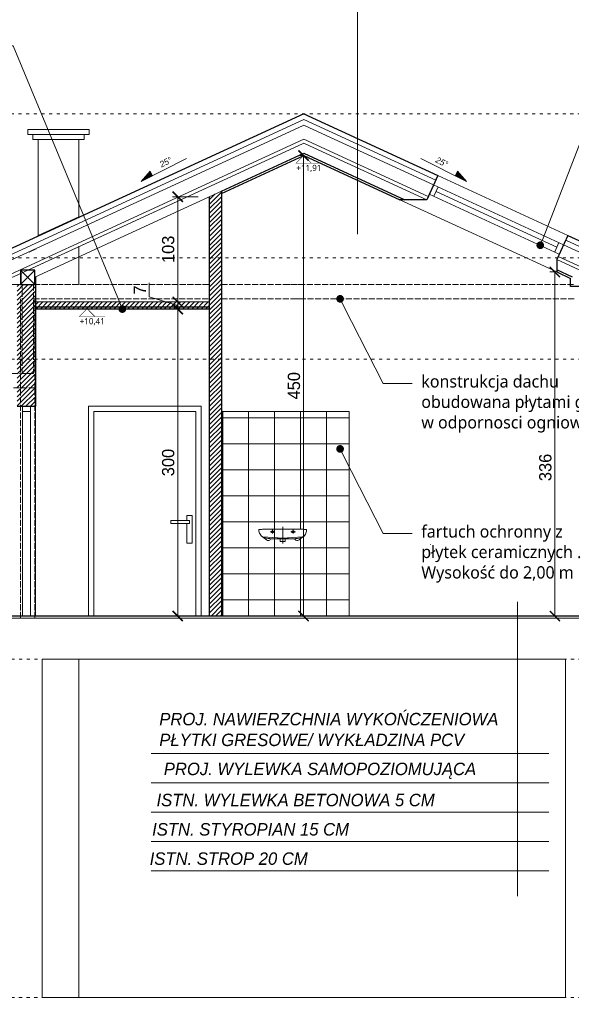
# Model space of a CAD drawing. Header units: millimetres. Extents: x 80301 to 146489, y -78581 to -28273.
# Tile 71 of 135: x 126014 to 126554, y -70931 to -69969. Entities that reach past the tile are written whole.
import ezdxf
from ezdxf import colors
from ezdxf.entities.mleader import LeaderData, LeaderLine
from ezdxf.enums import TextEntityAlignment as Align
from ezdxf.math import Vec2, Vec3

# ---------------------------------------------------------------- set-up
doc = ezdxf.new("R2010")
doc.units = ezdxf.units.MM
doc.linetypes.add('ACAD_ISO02W100', pattern=[15, 12, -3])
doc.linetypes.add('ACAD_ISO03W100', pattern=[30, 12, -18])
doc.layers.get('0').update_dxf_attribs({"lineweight": 0})
doc.layers.add('A-przekrycieram.ART', color=7, linetype='Continuous', lineweight=0, true_color=0xffffff)
doc.layers.add('wypełnienie 2', color=7, linetype='Continuous', lineweight=0, true_color=0x363636)
for name, color, linetype, lineweight in [('OPIS', 4, 'Continuous', 9), ('opis..KF', 250, 'Continuous', 15), ('stolarka_arch', 250, 'Continuous', 5), ('wymiar..KF', 12, 'Continuous', 5), ('ściana pro..KF', 222, 'Continuous', 30), ('ściany ist..KF', 61, 'Continuous', 5)]:
    doc.layers.add(name, color=color, linetype=linetype, lineweight=lineweight)
doc.styles.add('ARCH', font='segoeuil.ttf')
doc.styles.add('kamil', font='GOTHIC.TTF')
doc.linetypes.add('GRADZINOWANIE', pattern='A,0.00254,-2.54,[134,ltypeshp.shx,S=2.54,R=0,X=-2.54,Y=0],-5.08,[134,ltypeshp.shx,S=2.54,R=180,X=2.54,Y=0],-2.54', length=10.16254)
doc.dimstyles.new('100..KF', dxfattribs={"dimtxt": 12, "dimasz": 10, "dimexe": 5, "dimexo": 5, "dimgap": 3, "dimtad": 1, "dimdec": 1, "dimrnd": 0.5, "dimtxsty": 'kamil', "dimblk": 'ARCHTICK', "dimcen": 0, "dimclrd": 256, "dimclre": 256, "dimclrt": 256, "dimadec": 0, "dimazin": 0, "dimtfac": 1, "dimtdec": 1, "dimtofl": 0, "dimtmove": 0, "dimatfit": 3, "dimfxl": 10, "dimfxlon": 1, "dimlwd": 0, "dimlwe": 0, "dimarcsym": 0})

# ---------------------------------------------------------------- blocks, each defined once
blk = doc.blocks.new('*U1060')
at = {"layer": 'opis..KF', "linetype": 'ACAD_ISO03W100', "ltscale": 0.5}
blk.add_lwpolyline([(0, 0), (4171.9, 0)], dxfattribs=at)
at = {"layer": 'opis..KF', "style": 'ARCH'}
for tag, p in [('±2', (10, 26)), ('±22', (4181.9, 26))]:
    blk.add_attdef(tag, text='', height=12, dxfattribs=at).set_placement(p, align=Align.MIDDLE_CENTER)
blk = doc.blocks.new('_Dot')
at = {"color": 0, "linetype": 'ByBlock', "lineweight": -2}
blk.add_line((-0.5, 0), (-1, 0), dxfattribs=at)
at = {"color": 0, "linetype": 'ByBlock', "const_width": 0.5}
blk.add_lwpolyline([(-0.25, 0, 1), (0.25, 0, 1)], format="xyb", close=True, dxfattribs=at)
blk = doc.blocks.new('*U1254')
at = {"layer": 'A-przekrycieram.ART'}
h = blk.add_hatch(color=256, dxfattribs=at)
h.dxf.hatch_style = 1
h.paths.add_polyline_path([(0, 2970), (4200, 2970), (4200, 0), (0, 0)])
h.paths.add_polyline_path([(200, 2870), (4100, 2870), (4100, 100), (200, 100)], flags=16)
blk = doc.blocks.new('*U1230')
at = {"layer": 'opis..KF', "color": 1, "const_width": 1}
blk.add_lwpolyline([(35, 15), (-15, 15), (0, 0), (15, 15)], dxfattribs=at)
at = {"layer": 'opis..KF', "color": 1, "style": 'ARCH'}
blk.add_attdef('±0,00', text='', height=12, dxfattribs=at).set_placement((10, 26), align=Align.MIDDLE_CENTER)
blk = doc.blocks.new('_ArchTick')
at = {"color": 0, "linetype": 'ByBlock', "const_width": 0.15}
blk.add_lwpolyline([(-0.5, -0.5), (0.5, 0.5)], dxfattribs=at)
blk = doc.blocks.new('*D1537')
at = {"layer": 'Defpoints', "color": 0, "linetype": 'ByBlock', "transparency": 16777216}
for p in [(126048.34, -70251.7), (126168.62, -70251.7), (126048.34, -70551.7)]:
    blk.add_point(p, dxfattribs=at)
at = {"layer": 'wymiar..KF', "linetype": 'Continuous', "lineweight": 0, "transparency": 16777216}
for p, q in [((126148.62, -70251.7), (126173.62, -70251.7)), ((126168.62, -70551.7), (126168.62, -70251.7)), ((126148.62, -70551.7), (126173.62, -70551.7))]:
    blk.add_line(p, q, dxfattribs=at)
at = {"layer": 'wymiar..KF', "linetype": 'ByBlock', "lineweight": 0, "transparency": 16777216, "xscale": 10, "yscale": 10, "zscale": 10}
for p, rotation in [((126168.62, -70251.7), 90), ((126168.62, -70551.7), 270)]:
    blk.add_blockref('_ArchTick', p, dxfattribs=dict(at, rotation=rotation))
at = {"layer": 'wymiar..KF', "linetype": 'ByBlock', "transparency": 16777216, "insert": (126159.32, -70401.7), "char_height": 12, "attachment_point": 5, "rotation": 90, "style": 'kamil'}
blk.add_mtext('300', dxfattribs=at)
blk = doc.blocks.new('*D1538')
at = {"layer": 'Defpoints', "color": 0, "linetype": 'ByBlock', "transparency": 16777216}
for p in [(126168.62, -70244.7), (126199.45, -70244.7), (126048.34, -70251.7)]:
    blk.add_point(p, dxfattribs=at)
at = {"layer": 'wymiar..KF', "linetype": 'Continuous', "lineweight": 0, "transparency": 16777216}
for p, q in [((126140.67, -70239.82), (126140.67, -70226.21)), ((126168.62, -70248.2), (126140.67, -70239.82)), ((126188.62, -70244.7), (126163.62, -70244.7)), ((126168.62, -70251.7), (126168.62, -70244.7)), ((126148.62, -70251.7), (126173.62, -70251.7))]:
    blk.add_line(p, q, dxfattribs=at)
at = {"layer": 'wymiar..KF', "linetype": 'ByBlock', "lineweight": 0, "transparency": 16777216, "xscale": 10, "yscale": 10, "zscale": 10}
for p, rotation in [((126168.62, -70244.7), 90), ((126168.62, -70251.7), 270)]:
    blk.add_blockref('_ArchTick', p, dxfattribs=dict(at, rotation=rotation))
at = {"layer": 'wymiar..KF', "linetype": 'ByBlock', "transparency": 16777216, "insert": (126131.52, -70233.01), "char_height": 12, "attachment_point": 5, "rotation": 90, "style": 'kamil'}
blk.add_mtext('7', dxfattribs=at)
blk = doc.blocks.new('*D1539')
at = {"layer": 'Defpoints', "color": 0, "linetype": 'ByBlock', "transparency": 16777216}
for p in [(126168.62, -70141.95), (126199.45, -70141.95), (126199.45, -70244.7)]:
    blk.add_point(p, dxfattribs=at)
at = {"layer": 'wymiar..KF', "linetype": 'Continuous', "lineweight": 0, "transparency": 16777216}
for p, q in [((126188.62, -70141.95), (126163.62, -70141.95)), ((126168.62, -70244.7), (126168.62, -70141.95)), ((126188.62, -70244.7), (126163.62, -70244.7))]:
    blk.add_line(p, q, dxfattribs=at)
at = {"layer": 'wymiar..KF', "linetype": 'ByBlock', "lineweight": 0, "transparency": 16777216, "xscale": 10, "yscale": 10, "zscale": 10}
for p, rotation in [((126168.62, -70141.95), 90), ((126168.62, -70244.7), 270)]:
    blk.add_blockref('_ArchTick', p, dxfattribs=dict(at, rotation=rotation))
at = {"layer": 'wymiar..KF', "linetype": 'ByBlock', "transparency": 16777216, "insert": (126159.32, -70193.33), "char_height": 12, "attachment_point": 5, "rotation": 90, "style": 'kamil'}
blk.add_mtext('103', dxfattribs=at)
blk = doc.blocks.new('*D1540')
at = {"layer": 'Defpoints', "color": 0, "linetype": 'ByBlock', "transparency": 16777216}
for p in [(126291.66, -70101.6), (126291.95, -70101.6), (126224.52, -70551.7)]:
    blk.add_point(p, dxfattribs=at)
at = {"layer": 'wymiar..KF', "linetype": 'Continuous', "lineweight": 0, "transparency": 16777216}
for p, q in [((126291.66, -70101.6), (126286.66, -70101.6)), ((126291.66, -70551.7), (126291.66, -70101.6)), ((126271.66, -70551.7), (126296.66, -70551.7))]:
    blk.add_line(p, q, dxfattribs=at)
at = {"layer": 'wymiar..KF', "linetype": 'ByBlock', "lineweight": 0, "transparency": 16777216, "xscale": 10, "yscale": 10, "zscale": 10}
for p, rotation in [((126291.66, -70101.6), 90), ((126291.66, -70551.7), 270)]:
    blk.add_blockref('_ArchTick', p, dxfattribs=dict(at, rotation=rotation))
at = {"layer": 'wymiar..KF', "linetype": 'ByBlock', "transparency": 16777216, "insert": (126282.36, -70326.65), "char_height": 12, "attachment_point": 5, "rotation": 90, "style": 'kamil'}
blk.add_mtext('450', dxfattribs=at)
blk = doc.blocks.new('*D1541')
at = {"layer": 'Defpoints', "color": 0, "linetype": 'ByBlock', "transparency": 16777216}
for p in [(126539.45, -70215.46), (126537.62, -70551.7), (126539.45, -70551.7)]:
    blk.add_point(p, dxfattribs=at)
at = {"layer": 'wymiar..KF', "linetype": 'Continuous', "lineweight": 0, "transparency": 16777216}
for p, q in [((126537.62, -70215.46), (126532.62, -70215.46)), ((126537.62, -70215.46), (126537.62, -70551.7)), ((126537.62, -70551.7), (126532.62, -70551.7))]:
    blk.add_line(p, q, dxfattribs=at)
at = {"layer": 'wymiar..KF', "linetype": 'ByBlock', "lineweight": 0, "transparency": 16777216, "xscale": 10, "yscale": 10, "zscale": 10}
for p, rotation in [((126537.62, -70215.46), 90), ((126537.62, -70551.7), 270)]:
    blk.add_blockref('_ArchTick', p, dxfattribs=dict(at, rotation=rotation))
at = {"layer": 'wymiar..KF', "linetype": 'ByBlock', "transparency": 16777216, "insert": (126528.32, -70406.5), "char_height": 12, "attachment_point": 5, "rotation": 90, "style": 'kamil'}
blk.add_mtext('336', dxfattribs=at)

msp = doc.modelspace()

# ---------------------------------------------------------------- hatches: boundary and pattern name
at = {"layer": 'opis..KF', "lineweight": 15}
h = msp.add_hatch(color=256, dxfattribs=at)
h.dxf.hatch_style = 1
h.paths.add_polyline_path([(126143.9, -70121.43), (126141.63, -70116.97), (126132.75, -70127.09)])
h = msp.add_hatch(color=256, dxfattribs=at)
h.dxf.hatch_style = 1
h.paths.add_polyline_path([(126451.15, -70127.09), (126442.27, -70116.97), (126440.01, -70121.43)])
at = {"layer": 'wypełnienie 2', "linetype": 'ByBlock', "transparency": 33554595}
h = msp.add_hatch(dxfattribs=at)
h.set_pattern_fill('ANSI31', color=256)
h.paths.add_polyline_path([(126211.45, -70136.43), (126199.45, -70141.95), (126199.45, -70201.72), (126211.45, -70201.72)])
h.paths.add_polyline_path([(126211.45, -70201.72), (126199.45, -70201.72), (126199.45, -70300.72), (126211.45, -70300.72)])
h.paths.add_polyline_path([(126211.45, -70300.72), (126199.45, -70300.72), (126199.45, -70551.7), (126211.45, -70551.7)])
h = msp.add_hatch(dxfattribs=at)
h.set_pattern_fill('ANSI31', color=256)
h.paths.add_polyline_path([(126011.45, -70346.7), (126029.45, -70346.7), (126029.45, -70227.7), (126011.45, -70227.7)])
h = msp.add_hatch(dxfattribs=at)
h.set_pattern_fill('ANSI31', color=256)
h.paths.add_polyline_path([(126199.45, -70249.7), (126029.45, -70249.7), (126029.45, -70251.7), (126199.45, -70251.7)])
h.paths.add_polyline_path([(126199.45, -70244.7), (126029.45, -70244.7), (126029.45, -70249.7), (126199.45, -70249.7)])
at = {"layer": 'ściana pro..KF', "lineweight": 9, "true_color": 0x737373}
h = msp.add_hatch(dxfattribs=at)
h.set_pattern_fill('ANSI37', color=8, scale=8, angle=45)
h.paths.add_polyline_path([(126336.45, -70351.7), (126211.45, -70351.7), (126211.45, -70551.7), (126336.45, -70551.7)])
h.paths.add_polyline_path([(126326.92, -70387.26, -1), (126328.05, -70389.49, -1)], flags=16)
h.paths.add_polyline_path([(126271.37, -70475.52), (126291.05, -70474.33), (126291.51, -70474.08), (126292.19, -70473.55), (126292.86, -70472.79), (126293.48, -70471.86), (126294.01, -70470.83), (126294.42, -70469.76), (126294.69, -70468.69), (126294.77, -70467.7), (126294.7, -70467.31), (126294.5, -70467.09), (126294.15, -70467.01), (126293.2, -70467), (126292.25, -70466.99), (126291.3, -70466.98), (126290.35, -70466.96), (126289.4, -70466.95), (126288.46, -70466.94), (126287.51, -70466.92), (126286.56, -70466.91), (126285.61, -70466.9), (126284.66, -70466.89), (126283.71, -70466.87), (126282.76, -70466.86), (126281.81, -70466.85), (126280.86, -70466.83), (126279.91, -70466.82), (126278.96, -70466.81), (126278.01, -70466.79), (126277.07, -70466.78), (126276.12, -70466.77), (126275.17, -70466.76), (126274.22, -70466.74), (126273.27, -70466.73), (126272.32, -70466.72), (126271.37, -70466.7)], flags=16)
h.paths.add_polyline_path([(126262.07, -70468.68), (126262.49, -70469.2), (126262.32, -70469.97), (126261.86, -70470.13), (126260.51, -70470.13), (126260.09, -70469.61), (126260.26, -70468.84), (126260.72, -70468.68)], flags=16)
h.paths.add_polyline_path([(126282.23, -70468.68), (126282.65, -70469.2), (126282.48, -70469.97), (126282.02, -70470.13), (126280.67, -70470.13), (126280.25, -70469.61), (126280.42, -70468.84), (126280.88, -70468.68)], flags=0)

# ---------------------------------------------------------------- linework, layer by layer
at = {"color": 18, "linetype": 'ByBlock', "true_color": 0x000000}
for p, q in [((126028.95, -70213.7), (126014.95, -70227.7)), ((126028.95, -70227.7), (126014.95, -70213.7))]:
    msp.add_line(p, q, dxfattribs=at)
at = {"layer": 'OPIS', "linetype": 'ByBlock'}
for p, q in [((126344.37, -70178.64), (126344.37, -69696.82)), ((126501.16, -70825.51), (126501.16, -70537.81)), ((126142.61, -70686.2), (126531.58, -70686.2)), ((126142.61, -70714.84), (126531.58, -70714.84)), ((126142.61, -70743.47), (126531.58, -70743.47)), ((126142.61, -70772.11), (126531.58, -70772.11)), ((126142.61, -70800.74), (126531.58, -70800.74))]:
    msp.add_line(p, q, dxfattribs=at)
at = {"layer": 'opis..KF', "lineweight": 15}
for points in [[(126177.33, -70104.46), (126132.75, -70127.09), (126141.63, -70116.97), (126143.9, -70121.43)], [(126406.57, -70104.46), (126451.15, -70127.09), (126442.27, -70116.97), (126440.01, -70121.43)]]:
    msp.add_lwpolyline(points, dxfattribs=at)
at = {"layer": 'stolarka_arch'}
for p, q in [((126423.13, -70121.22), (126550.31, -70179.73)), ((126418.95, -70130.31), (126546.13, -70188.81)), ((126419.31, -70141.48), (126423.49, -70132.39)), ((126414.77, -70139.39), (126541.95, -70197.9)), ((126421.4, -70136.94), (126539.54, -70191.28)), ((126385.94, -70144.84), (126539.45, -70215.46)), ((126537.45, -70195.83), (126541.63, -70186.74)), ((126541.99, -70197.92), (126546.17, -70188.83))]:
    msp.add_line(p, q, dxfattribs=at)
at = {"layer": 'wymiar..KF', "linetype": 'ByBlock'}
msp.add_line((126414.77, -70139.39), (126418.95, -70130.31), dxfattribs=at)
at = {"layer": 'ściana pro..KF', "lineweight": 9}
for p, q in [((126289.9, -70072.83), (126291.95, -70071.89)), ((126293.21, -70072.46), (126291.95, -70071.89)), ((125991.52, -70227.7), (126290.7, -70090.08)), ((126021.95, -70213.7), (126290.7, -70090.08)), ((126290.7, -70090.08), (126291.95, -70089.5)), ((126293.21, -70090.08), (126291.95, -70089.5)), ((126412.26, -70144.84), (126293.21, -70090.08)), ((126412.26, -70144.84), (126293.21, -70090.08)), ((126023.21, -70196.09), (126030.11, -70192.92)), ((126561.95, -70213.7), (126539.45, -70203.35))]:
    msp.add_line(p, q, dxfattribs=at)
at = {"layer": 'ściana pro..KF', "linetype": 'ByBlock'}
for p, q in [((126423.13, -70121.22), (126412.26, -70144.84)), ((126199.45, -70141.95), (126199.45, -70551.7)), ((126211.45, -70136.43), (126211.45, -70551.7)), ((126412.26, -70144.84), (126385.94, -70144.84)), ((126550.31, -70179.73), (126539.45, -70203.35)), ((126539.45, -70203.35), (126539.45, -70215.46)), ((126029.45, -70220.15), (126029.45, -70346.7)), ((126011.45, -70346.7), (126029.45, -70346.7))]:
    msp.add_line(p, q, dxfattribs=at)
at = {"layer": 'ściana pro..KF', "color": 8, "linetype": 'ACAD_ISO02W100', "lineweight": 9, "ltscale": 0.5, "true_color": 0x707070}
for p, q in [((126027.95, -70227.7), (126199.45, -70227.7)), ((126211.45, -70227.7), (126290.7, -70227.7)), ((126555.95, -70227.7), (126275.93, -70227.7)), ((126014.95, -70553.7), (126014.95, -70241.7)), ((126027.45, -70241.7), (126199.45, -70241.7)), ((126028.95, -70553.7), (126028.95, -70241.7)), ((126211.45, -70241.7), (126290.7, -70241.7)), ((126556.45, -70241.7), (126280.68, -70241.7)), ((125841.45, -70314.7), (126014.95, -70314.7)), ((126028.95, -70328.7), (125839.95, -70328.7))]:
    msp.add_line(p, q, dxfattribs=at)
at = {"layer": 'ściana pro..KF', "linetype": 'ByBlock', "lineweight": 13}
for p, q in [((126016.6, -70351.7), (126016.6, -70551.7)), ((126024.6, -70351.7), (126024.6, -70551.7)), ((126029.45, -70346.7), (126029.45, -70551.7)), ((126191.45, -70346.7), (126191.45, -70551.7))]:
    msp.add_line(p, q, dxfattribs=at)
at = {"layer": 'ściana pro..KF', "color": 8, "lineweight": 9, "true_color": 0x737373}
for p, q in [((126081.45, -70346.7), (126081.45, -70551.7)), ((126081.45, -70346.7), (126191.45, -70346.7)), ((126211.45, -70351.7), (126336.45, -70351.7)), ((126336.45, -70351.7), (126336.45, -70551.7)), ((126271.37, -70480.86), (126271.37, -70464.53)), ((126415.95, -70481.7), (126415.95, -70481.36))]:
    msp.add_line(p, q, dxfattribs=at)
at = {"layer": 'ściana pro..KF'}
for points in [[(126291.95, -70060.88), (125985.83, -70201.7), (125309.95, -70201.7)], [(126291.95, -70060.88), (126423.13, -70121.22)], [(126550.31, -70179.73), (126598.08, -70201.7), (127273.95, -70201.7)], [(126028.95, -70227.7), (126028.95, -70213.7), (126014.95, -70213.7), (126014.95, -70227.7), (126028.95, -70227.7)], [(126570.41, -70229.7), (126552.95, -70229.7), (126552.95, -70221.67)]]:
    msp.add_lwpolyline(points, dxfattribs=at)
at = {"layer": 'ściana pro..KF', "lineweight": 9}
for points in [[(126291.95, -70066.38), (125986.92, -70206.7), (125309.95, -70206.7)], [(126291.95, -70066.38), (126421.04, -70125.76)], [(126290.7, -70072.46), (125988.02, -70211.7), (125309.95, -70211.7)], [(126293.21, -70072.46), (126418.95, -70130.31)], [(126028.95, -70220.38), (126211.45, -70136.43)], [(126546.13, -70188.81), (126595.89, -70211.7), (127273.95, -70211.7)], [(126548.22, -70184.27), (126596.98, -70206.7), (127273.95, -70206.7)], [(126797.34, -70227.7), (126592.39, -70227.7), (126539.45, -70203.35)], [(125953.24, -70227.7), (126029.45, -70227.7)], [(126199.45, -70244.7), (126029.45, -70244.7)]]:
    msp.add_lwpolyline(points, dxfattribs=at)
at = {"layer": 'ściana pro..KF', "color": 8, "lineweight": 9, "true_color": 0x737373}
for points in [[(126021.95, -70081.11), (126081.95, -70081.11), (126081.95, -70076.11), (126021.95, -70076.11)], [(126026.95, -70086.11), (126076.95, -70086.11), (126076.95, -70081.11), (126026.95, -70081.11)], [(126180.04, -70458.4), (126161.99, -70458.4), (126161.99, -70461.42), (126180.04, -70461.42)], [(126271.37, -70476.18), (126272.29, -70476.14), (126273.23, -70476.13), (126274.19, -70476.13), (126275.15, -70476.14), (126276.12, -70476.15), (126277.1, -70476.17), (126278.08, -70476.18), (126279.07, -70476.2), (126280.05, -70476.2), (126281.02, -70476.2), (126281.99, -70476.18), (126282.96, -70476.14), (126283.9, -70476.09), (126284.84, -70476.01), (126285.76, -70475.9), (126286.66, -70475.76), (126287.53, -70475.59), (126288.39, -70475.37), (126289.21, -70475.12), (126290.01, -70474.82), (126290.78, -70474.48), (126291.51, -70474.08), (126292.19, -70473.55), (126292.86, -70472.79), (126293.48, -70471.86), (126294.01, -70470.83), (126294.42, -70469.76), (126294.69, -70468.69), (126294.77, -70467.7), (126294.7, -70467.31), (126294.5, -70467.09), (126294.15, -70467.01), (126293.2, -70467), (126292.25, -70466.99), (126291.3, -70466.98), (126290.35, -70466.96), (126289.4, -70466.95), (126288.46, -70466.94), (126287.51, -70466.92), (126286.56, -70466.91), (126285.61, -70466.9), (126284.66, -70466.89), (126283.71, -70466.87), (126282.76, -70466.86), (126281.81, -70466.85), (126280.86, -70466.83), (126279.91, -70466.82), (126278.96, -70466.81), (126278.01, -70466.79), (126277.07, -70466.78), (126276.12, -70466.77), (126275.17, -70466.76), (126274.22, -70466.74), (126273.27, -70466.73), (126272.32, -70466.72), (126271.37, -70466.7), (126270.42, -70466.72), (126269.47, -70466.73), (126268.52, -70466.74), (126267.57, -70466.76), (126266.63, -70466.77), (126265.68, -70466.78), (126264.73, -70466.79), (126263.78, -70466.81), (126262.83, -70466.82), (126261.88, -70466.83), (126260.93, -70466.85), (126259.98, -70466.86), (126259.03, -70466.87), (126258.08, -70466.89), (126257.13, -70466.9), (126256.19, -70466.91), (126255.24, -70466.92), (126254.29, -70466.94), (126253.34, -70466.95), (126252.39, -70466.96), (126251.44, -70466.98), (126250.49, -70466.99), (126249.54, -70467), (126248.59, -70467.01), (126248.59, -70467.01), (126248.24, -70467.09), (126248.04, -70467.31), (126247.97, -70467.7), (126248.06, -70468.69), (126248.32, -70469.76), (126248.73, -70470.83), (126249.27, -70471.86), (126249.88, -70472.79), (126250.55, -70473.55), (126251.23, -70474.08), (126251.97, -70474.48), (126252.73, -70474.82), (126253.53, -70475.12), (126254.35, -70475.37), (126255.21, -70475.59), (126256.08, -70475.76), (126256.98, -70475.9), (126257.9, -70476.01), (126258.84, -70476.09), (126259.79, -70476.14), (126260.75, -70476.18), (126261.72, -70476.2), (126262.69, -70476.2), (126263.68, -70476.2), (126264.66, -70476.18), (126265.64, -70476.17), (126266.62, -70476.15), (126267.59, -70476.14), (126268.55, -70476.13), (126269.51, -70476.13), (126270.45, -70476.14)], [(126260.72, -70468.68), (126261.86, -70468.68), (126262.15, -70468.78), (126262.36, -70469.04), (126262.44, -70469.41), (126262.36, -70469.77), (126262.15, -70470.03), (126261.86, -70470.13), (126260.72, -70470.13), (126260.43, -70470.03), (126260.22, -70469.77), (126260.14, -70469.41), (126260.22, -70469.04), (126260.43, -70468.78)], [(126280.88, -70468.68), (126282.02, -70468.68), (126282.31, -70468.78), (126282.52, -70469.04), (126282.6, -70469.41), (126282.52, -70469.77), (126282.31, -70470.03), (126282.02, -70470.13), (126280.88, -70470.13), (126280.59, -70470.03), (126280.38, -70469.77), (126280.3, -70469.41), (126280.38, -70469.04), (126280.59, -70468.78)], [(126291.08, -70474.33), (126287.4, -70477.38), (126286.26, -70477.92), (126285.01, -70477.98), (126284.13, -70477.59), (126283.52, -70476.98), (126282.9, -70476.55), (126282.09, -70476.17), (126251.66, -70474.33), (126255.34, -70477.38), (126256.49, -70477.92), (126257.73, -70477.98), (126258.62, -70477.59), (126259.22, -70476.98), (126259.84, -70476.55), (126260.66, -70476.17)]]:
    msp.add_lwpolyline(points, close=True, dxfattribs=at)
for points in [[(126031.95, -70086.11), (126031.95, -70179.91), (126071.95, -70161.51), (126071.95, -70086.11), (126031.95, -70086.11)], [(126071.95, -70190.13), (126071.95, -70227.7)], [(126015.46, -70217.27), (126015.46, -70227.7)], [(126081.45, -70551.7), (126081.45, -70346.7), (126191.45, -70346.7), (126191.45, -70551.7)], [(126086.45, -70551.7), (126086.45, -70351.7), (126186.45, -70351.7), (126186.45, -70551.7)], [(126177.6, -70458.4), (126177.6, -70453.35), (126182.77, -70453.35), (126182.77, -70480.39), (126177.6, -70480.39), (126177.6, -70461.42)], [(126259.02, -70469.41), (126263.56, -70469.41)], [(126261.29, -70467.62), (126261.29, -70471.02)], [(126279.18, -70469.41), (126283.72, -70469.41)], [(126281.45, -70467.62), (126281.45, -70471.02)], [(126273.89, -70476.24), (126273.89, -70478.77), (126268.85, -70478.77), (126268.85, -70476.24)], [(126071.95, -70593.93), (126071.95, -70924.7)]]:
    msp.add_lwpolyline(points, dxfattribs=at)
at = {"layer": 'ściana pro..KF', "linetype": 'ByBlock'}
for points in [[(126211.45, -70136.43), (126291.95, -70099.4), (126390.72, -70144.84)], [(126211.45, -70138.63), (126291.95, -70101.6), (126385.94, -70144.84)], [(126554.95, -70220.39), (126539.45, -70213.26)], [(126539.45, -70215.46), (126552.95, -70221.67)], [(126199.45, -70249.7), (126029.45, -70249.7)], [(126199.45, -70251.7), (126029.45, -70251.7)], [(127147.95, -70551.7), (125435.95, -70551.7)]]:
    msp.add_lwpolyline(points, dxfattribs=at)
at = {"layer": 'ściana pro..KF', "color": 8, "linetype": 'ACAD_ISO02W100', "lineweight": 9, "ltscale": 0.5, "true_color": 0x707070}
msp.add_lwpolyline([(126027.45, -70227.7), (126027.45, -70314.7), (126016.45, -70314.7), (126016.45, -70227.7)], dxfattribs=at)
at = {"layer": 'ściana pro..KF', "linetype": 'ByBlock', "lineweight": 13}
msp.add_lwpolyline([(126016.6, -70346.7), (126024.6, -70346.7), (126024.6, -70351.7), (126016.6, -70351.7)], close=True, dxfattribs=at)
at = {"layer": 'ściany ist..KF', "color": 40, "linetype": 'GRADZINOWANIE', "lineweight": 0, "ltscale": 1.1}
for points in [[(125983.12, -70227.7), (126291.95, -70085.64), (126413.72, -70141.66)], [(126540.91, -70200.17), (126600.76, -70227.7)]]:
    msp.add_lwpolyline(points, dxfattribs=at)
at = {"layer": 'ściany ist..KF', "linetype": 'ByBlock'}
for points in [[(127147.95, -70553.7), (125435.95, -70553.7)], [(126035.95, -70924.7), (126035.95, -70593.93), (126547.95, -70593.93), (126547.95, -70924.7)], [(126035.95, -70924.7), (126547.95, -70924.7)]]:
    msp.add_lwpolyline(points, dxfattribs=at)

# ---------------------------------------------------------------- block references
msp.add_blockref('*U1254', (124566.87, -72139.49))
at = {"layer": 'wymiar..KF', "xscale": 0.5, "yscale": 0.5, "zscale": 0.5}
for p in [(125247.73, -70060.88), (125247.73, -70201.72), (125248.29, -70553.7), (125248.38, -70593.93), (125248.29, -70924.7)]:
    msp.add_blockref('*U1060', p, dxfattribs=at)
at = {"layer": 'wymiar..KF'}
ref = msp.add_blockref('*U1230', (126291.95, -70101.6), dxfattribs=dict(at, xscale=-0.5, yscale=0.5, zscale=0.5, rotation=180))
ref.add_attrib('±0,00', '+11,91', dxfattribs={"layer": 'opis..KF', "color": 1, "height": 6, "style": 'ARCH'}).set_placement((126296.95, -70113.78), align=Align.MIDDLE_CENTER)
ref = msp.add_blockref('*U1230', (126079.98, -70251.4), dxfattribs=dict(at, xscale=-0.5, yscale=0.5, zscale=0.5, rotation=180))
ref.add_attrib('±0,00', '+10,41', dxfattribs={"layer": 'opis..KF', "color": 1, "height": 6, "style": 'ARCH'}).set_placement((126084.98, -70263.58), align=Align.MIDDLE_CENTER)
at = {"layer": 'ściana pro..KF', "color": 8, "linetype": 'ACAD_ISO02W100', "lineweight": 9, "ltscale": 0.5, "true_color": 0x707070, "xscale": 0.5, "yscale": 0.5, "zscale": 0.5}
msp.add_blockref('*U1060', (125248.29, -70300.72), dxfattribs=at)

# ---------------------------------------------------------------- texts
at = {"layer": 'opis..KF', "char_height": 6, "attachment_point": 5, "style": 'ARCH'}
for insert, rotation in [((126156.92, -70108.04), 26.91973), ((126426.98, -70108.04), 333.08027)]:
    msp.add_mtext_dynamic_manual_height_columns('{\\fCentury Gothic|b0|i1|c238|p34;25°}', width=156.7001, gutter_width=70, heights=[0], dxfattribs=dict(at, insert=insert, rotation=rotation))
at = {"layer": 'opis..KF', "char_height": 12.168, "attachment_point": 5, "style": 'ARCH'}
for s, insert in [('\\pxql;{\\fCentury Gothic|b0|i1|c238|p34;PROJ. NAWIERZCHNIA WYKOŃCZENIOWA\\PPŁYTKI GRESOWE/ WYKŁADZINA PCV}', (126828.15, -70662.67)), ('{\\fCentury Gothic|b0|i1|c238|p34;PROJ. WYLEWKA SAMOPOZIOMUJĄCA}', (126307.82, -70702.99)), ('{\\fCentury Gothic|b0|i1|c238|p34;ISTN. WYLEWKA BETONOWA 5 CM}', (126283.97, -70731.63)), ('{\\fCentury Gothic|b0|i1|c238|p34;ISTN. STYROPIAN 15 CM}', (126239.89, -70760.26)), ('{\\fCentury Gothic|b0|i1|c238|p34;ISTN. STROP 20 CM}', (126218.52, -70788.89))]:
    msp.add_mtext_dynamic_manual_height_columns(s, width=1355.1294, gutter_width=70, heights=[0], dxfattribs=dict(at, insert=insert))

# ---------------------------------------------------------------- dimensions: what is measured, and where the dimension line sits
at = {"layer": 'wymiar..KF', "linetype": 'ByBlock'}
for base, p1, p2, override, picture, middle in [((126291.66, -70101.6), (126224.52, -70551.7), (126291.95, -70101.6), {"dimfxl": 20}, '*D1540', (126282.36, -70326.65)), ((126168.6224, -70141.9523), (126199.4529, -70244.704), (126199.4529, -70141.9523), {"dimtmove": 1, "dimfxl": 20}, '*D1539', (126159.3205, -70193.3281)), ((126168.62, -70244.7), (126048.34, -70251.7), (126199.45, -70244.7), {"dimtmove": 1, "dimfxl": 20}, '*D1538', (126131.52, -70236.82)), ((126168.62, -70251.7), (126048.34, -70551.7), (126048.34, -70251.7), {"dimfxl": 20}, '*D1537', (126159.32, -70401.7))]:
    dim = msp.add_linear_dim(base=base, p1=p1, p2=p2, angle=90, dimstyle='100..KF', override=override, dxfattribs=at)
    dim.commit()
    dim.dimension.update_dxf_attribs({"geometry": picture, "text_midpoint": middle})
dim = msp.add_linear_dim(base=(126537.62, -70551.7), p1=(126539.45, -70215.46), p2=(126539.45, -70551.7), angle=90, dimstyle='100..KF', override={"dimfxl": 20}, dxfattribs=at)
dim.commit()
dim.dimension.update_dxf_attribs({"geometry": '*D1541', "text_midpoint": (126537.62, -70406.5), "dimtype": 160})

# ---------------------------------------------------------------- leaders
at = {"layer": 'opis..KF', "lineweight": 9}
ml = msp.add_multileader_mtext('Standard', dxfattribs=at)
ml.set_content(' \\Psufit podwieszany z płyt gkf EI 60', color=256, style='ARCH')
ml.set_leader_properties(color=256, linetype='ByLayer', lineweight=-1)
ml.set_arrow_properties(name='DOT')
ml.build(insert=Vec2(0, 0))
ml.multileader.update_dxf_attribs({"dogleg_length": 28.39, "arrow_head_size": 7.5})
ctx = ml.context
ctx.base_point, ctx.char_height, ctx.arrow_head_size, ctx.landing_gap_size, ctx.plane_origin = Vec3(125726.45, -69994.51), 12, 7.5, 9, Vec3(125196.51, -70058.09)
notes = []
notes.append((ctx, [(0, (1, 1, 0), (126007.67, -69994.51), (-1, 0), 28.39, [(0, [(126114.45, -70251.7)], 0, [])])]))
ctx.mtext.insert, ctx.mtext.flow_direction = Vec3(125735.45, -69986.5), 5
ml = msp.add_multileader_mtext('Standard', dxfattribs=at)
ml.set_content('proj. okno dachowe 78 x 140 cm', color=256, style='ARCH')
ml.set_leader_properties(color=256, linetype='ByLayer', lineweight=-1)
ml.set_arrow_properties(name='DOT')
ml.build(insert=Vec2(0, 0))
ml.multileader.update_dxf_attribs({"dogleg_length": 28.39, "arrow_head_size": 7.5})
ctx = ml.context
ctx.base_point, ctx.char_height, ctx.arrow_head_size, ctx.landing_gap_size, ctx.plane_origin = Vec3(126620.88, -70010.79), 12, 7.5, 9, Vec3(125937.7, -70074.37)
notes.append((ctx, [(1, (1, 1, 0), (126592.49, -70010.79), (1, 0), 28.39, [(0, [(126523.32, -70189.33)], 0, [])])]))
ctx.mtext.insert, ctx.mtext.width, ctx.mtext.flow_direction = Vec3(126629.88, -70004.68), 155.5855, 5
ml = msp.add_multileader_mtext('Standard', dxfattribs=at)
ml.set_content('konstrukcja dachu\\Pobudowana płytami gk-f\\Pw odpornosci ogniowej EI 60', color=256, style='ARCH')
ml.set_leader_properties(color=256, linetype='ByLayer', lineweight=-1)
ml.set_arrow_properties(name='DOT')
ml.build(insert=Vec2(0, 0))
ml.multileader.update_dxf_attribs({"dogleg_length": 28.39, "arrow_head_size": 7.5})
ctx = ml.context
ctx.base_point, ctx.char_height, ctx.arrow_head_size, ctx.landing_gap_size, ctx.plane_origin = Vec3(126397.94, -70324.39), 12, 7.5, 9, Vec3(125714.76, -70387.97)
notes.append((ctx, [(1, (1, 1, 0), (126369.55, -70324.39), (1, 0), 28.39, [(0, [(126327.49, -70241.7)], 0, [])])]))
ctx.mtext.insert, ctx.mtext.flow_direction = Vec3(126406.94, -70316.37), 5
ml = msp.add_multileader_mtext('Standard', dxfattribs=at)
ml.set_content('fartuch ochronny z \\Ppłytek ceramicznych . \\PWysokość do 2,00 m', color=256, style='ARCH')
ml.set_leader_properties(color=256, linetype='ByLayer', lineweight=-1)
ml.set_arrow_properties(name='DOT')
ml.build(insert=Vec2(0, 0))
ml.multileader.update_dxf_attribs({"dogleg_length": 28.39, "arrow_head_size": 7.5})
ctx = ml.context
ctx.base_point, ctx.char_height, ctx.arrow_head_size, ctx.landing_gap_size, ctx.plane_origin = Vec3(126397.94, -70471.05), 12, 7.5, 9, Vec3(125714.76, -70534.64)
notes.append((ctx, [(1, (1, 1, 0), (126369.55, -70471.05), (1, 0), 28.39, [(0, [(126327.49, -70388.37)], 0, [])])]))
ctx.mtext.insert, ctx.mtext.flow_direction = Vec3(126406.94, -70463.04), 5
for ctx, leaders in notes:
    for number, flags, end, landing, length, lines in leaders:
        leader = LeaderData()
        leader.index, (leader.has_last_leader_line, leader.has_dogleg_vector, leader.attachment_direction) = number, flags
        leader.last_leader_point, leader.dogleg_vector, leader.dogleg_length = Vec3(end), Vec3(landing), length
        for number, points, colour, breaks in lines:
            line = LeaderLine()
            line.index, line.vertices, line.color, line.breaks = number, Vec3.list(points), colors.encode_raw_color(colour), breaks
            leader.lines.append(line)
        ctx.leaders.append(leader)

doc.saveas('drawing.dxf')
